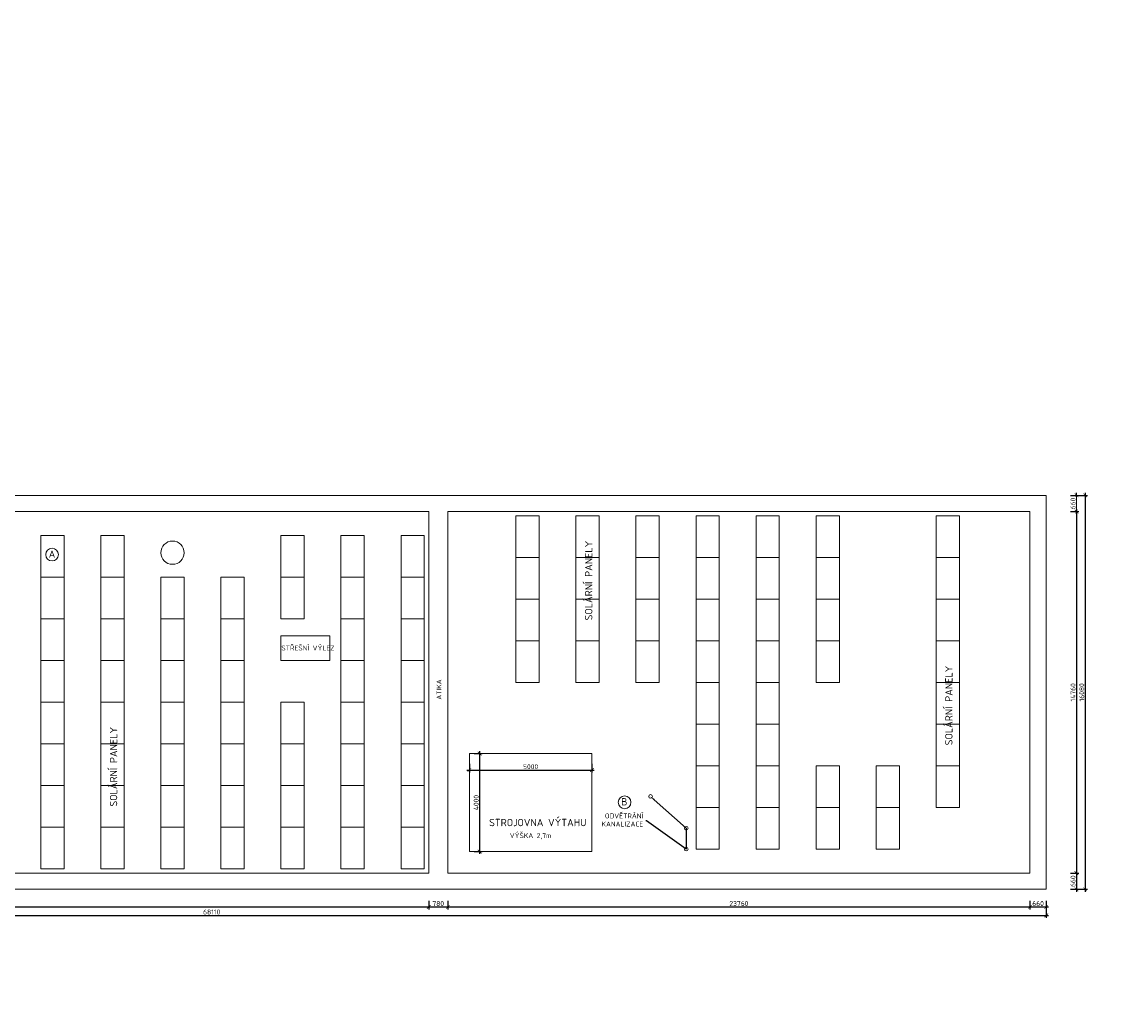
# Model space of a CAD drawing. Header units: metres. Extents: x -115250 to 1551995, y -140807 to 374743.
# Tile 43 of 205: x 68223 to 113272, y -74231 to -33740. Entities that reach past the tile are written whole.
import ezdxf
from ezdxf import colors
from ezdxf.entities.mleader import LeaderData, LeaderLine
from ezdxf.math import Vec2, Vec3

# ---------------------------------------------------------------- set-up
doc = ezdxf.new("R2010")
doc.units = ezdxf.units.M
doc.header["$LTSCALE"] = 100
doc.header["$PDMODE"] = 3
doc.header["$PDSIZE"] = 150
doc.layers.get('Defpoints').update_dxf_attribs({"lineweight": 9})
for name, color, linetype, lineweight in [('010-kota', 3, 'Continuous', 9), ('010-popis legenda', 3, 'Continuous', 9), ('010-popis vykres', 3, 'Continuous', 9), ('010-tenka', 10, 'Continuous', 15), ('030-PBR popis', 12, 'Continuous', 9)]:
    doc.layers.add(name, color=color, linetype=linetype, lineweight=lineweight)
doc.styles.add('ISOCPEUR', font='isocpeur.ttf')
doc.styles.get("Standard").update_dxf_attribs({"font": 'isocpeur.ttf'})
doc.dimstyles.new('TSUNAMI_100', dxfattribs={"dimscale": 100, "dimtxt": 2, "dimasz": 1.5, "dimexe": 1, "dimexo": 2, "dimgap": 0.4, "dimtad": 1, "dimdec": 0, "dimrnd": 5, "dimzin": 0, "dimtxsty": 'ISOCPEUR', "dimblk1": 'ARCHTICK', "dimblk2": 'ARCHTICK', "dimsah": 1, "dimcen": 0.09, "dimdle": 1, "dimclrd": 256, "dimclre": 256, "dimclrt": 256, "dimadec": 0, "dimazin": 0, "dimtfac": 1, "dimtdec": 0, "dimtix": 1, "dimtmove": 1, "dimatfit": 3, "dimfxlon": 1, "dimtfill": 1, "dimtolj": 1, "dimtzin": 0, "dimarcsym": 0})

# ---------------------------------------------------------------- blocks, each defined once
blk = doc.blocks.new('_ARCHTICK')
at = {"color": 0, "linetype": 'ByBlock', "const_width": 0.15}
blk.add_lwpolyline([(-0.5, -0.5), (0.5, 0.5)], dxfattribs=at)
blk = doc.blocks.new('*D855')
at = {"layer": '010-kota', "lineweight": -2, "transparency": 16777216}
for p, q in [((111004, -53062), (111354, -53062)), ((111254, -53822), (111254, -52962)), ((111004, -53722), (111354, -53722))]:
    blk.add_line(p, q, dxfattribs=at)
at = {"layer": 'Defpoints', "color": 0, "transparency": 16777216}
for p in [(110017, -53062), (109357, -53722)]:
    blk.add_point(p, dxfattribs=at)
at = {"layer": '010-kota', "lineweight": -2, "transparency": 16777216, "xscale": 150, "yscale": 150, "zscale": 150}
for p, rotation in [((111254, -53062), 90), ((111254, -53722), 270)]:
    blk.add_blockref('_ARCHTICK', p, dxfattribs=dict(at, rotation=rotation))
at = {"layer": '010-kota', "transparency": 16777216, "insert": (111114, -53392), "char_height": 200, "attachment_point": 5, "rotation": 90, "style": 'ISOCPEUR', "bg_fill": 3, "box_fill_scale": 1.1, "bg_fill_color": 256, "bg_fill_true_color": 13158600, "bg_fill_transparency": 0}
blk.add_mtext('\\A1;660', dxfattribs=at)
at = {"layer": 'Defpoints', "color": 0, "transparency": 16777216}
blk.add_point((111254, -53062), dxfattribs=at)
blk = doc.blocks.new('*D856')
at = {"layer": '010-kota', "lineweight": -2, "transparency": 16777216}
for p, q in [((111004, -53722), (111354, -53722)), ((111254, -53622), (111254, -68582)), ((111004, -68482), (111354, -68482))]:
    blk.add_line(p, q, dxfattribs=at)
at = {"layer": 'Defpoints', "color": 0, "transparency": 16777216}
for p in [(109357, -53722), (109357, -68482), (111254, -68482)]:
    blk.add_point(p, dxfattribs=at)
at = {"layer": '010-kota', "lineweight": -2, "transparency": 16777216, "xscale": 150, "yscale": 150, "zscale": 150}
for p, rotation in [((111254, -53722), 90), ((111254, -68482), 270)]:
    blk.add_blockref('_ARCHTICK', p, dxfattribs=dict(at, rotation=rotation))
at = {"layer": '010-kota', "transparency": 16777216, "insert": (111114, -61102), "char_height": 200, "attachment_point": 5, "rotation": 90, "style": 'ISOCPEUR', "bg_fill": 3, "box_fill_scale": 1.1, "bg_fill_color": 256, "bg_fill_true_color": 13158600, "bg_fill_transparency": 0}
blk.add_mtext('\\A1;14760', dxfattribs=at)
blk = doc.blocks.new('*D857')
at = {"layer": '010-kota', "lineweight": -2, "transparency": 16777216}
for p, q in [((111254, -68382), (111254, -69242)), ((111004, -68482), (111354, -68482)), ((111004, -69142), (111354, -69142))]:
    blk.add_line(p, q, dxfattribs=at)
at = {"layer": 'Defpoints', "color": 0, "transparency": 16777216}
for p in [(109357, -68482), (110017, -69142)]:
    blk.add_point(p, dxfattribs=at)
at = {"layer": '010-kota', "lineweight": -2, "transparency": 16777216, "xscale": 150, "yscale": 150, "zscale": 150}
for p, rotation in [((111254, -68482), 90), ((111254, -69142), 270)]:
    blk.add_blockref('_ARCHTICK', p, dxfattribs=dict(at, rotation=rotation))
at = {"layer": '010-kota', "transparency": 16777216, "insert": (111114, -68812), "char_height": 200, "attachment_point": 5, "rotation": 90, "style": 'ISOCPEUR', "bg_fill": 3, "box_fill_scale": 1.1, "bg_fill_color": 256, "bg_fill_true_color": 13158600, "bg_fill_transparency": 0}
blk.add_mtext('\\A1;660', dxfattribs=at)
at = {"layer": 'Defpoints', "color": 0, "transparency": 16777216}
blk.add_point((111254, -69142), dxfattribs=at)
blk = doc.blocks.new('*D858')
at = {"layer": '010-kota', "lineweight": -2, "transparency": 16777216}
for p, q in [((111360, -53062), (111710, -53062)), ((111610, -52962), (111610, -69242)), ((111360, -69142), (111710, -69142))]:
    blk.add_line(p, q, dxfattribs=at)
at = {"layer": 'Defpoints', "color": 0, "transparency": 16777216}
for p in [(110017, -53062), (110017, -69142), (111610, -69142)]:
    blk.add_point(p, dxfattribs=at)
at = {"layer": '010-kota', "lineweight": -2, "transparency": 16777216, "xscale": 150, "yscale": 150, "zscale": 150}
for p, rotation in [((111610, -53062), 90), ((111610, -69142), 270)]:
    blk.add_blockref('_ARCHTICK', p, dxfattribs=dict(at, rotation=rotation))
at = {"layer": '010-kota', "transparency": 16777216, "insert": (111470, -61102), "char_height": 200, "attachment_point": 5, "rotation": 90, "style": 'ISOCPEUR', "bg_fill": 3, "box_fill_scale": 1.1, "bg_fill_color": 256, "bg_fill_true_color": 13158600, "bg_fill_transparency": 0}
blk.add_mtext('\\A1;16080', dxfattribs=at)
blk = doc.blocks.new('*D860')
at = {"layer": '010-kota', "lineweight": -2, "transparency": 16777216}
for p, q in [((42567, -69614), (42567, -69964)), ((84817, -69614), (84817, -69964)), ((42467, -69864), (84917, -69864))]:
    blk.add_line(p, q, dxfattribs=at)
at = {"layer": 'Defpoints', "color": 0, "transparency": 16777216}
for p in [(42567, -68482), (84817, -68482), (84817, -69864)]:
    blk.add_point(p, dxfattribs=at)
at = {"layer": '010-kota', "lineweight": -2, "transparency": 16777216, "xscale": 150, "yscale": 150, "zscale": 150, "rotation": 180}
blk.add_blockref('_ARCHTICK', (42567, -69864), dxfattribs=at)
at = {"layer": '010-kota', "lineweight": -2, "transparency": 16777216, "xscale": 150, "yscale": 150, "zscale": 150}
blk.add_blockref('_ARCHTICK', (84817, -69864), dxfattribs=at)
at = {"layer": '010-kota', "transparency": 16777216, "insert": (63692, -69724), "char_height": 200, "attachment_point": 5, "style": 'ISOCPEUR', "bg_fill": 3, "box_fill_scale": 1.1, "bg_fill_color": 256, "bg_fill_true_color": 13158600, "bg_fill_transparency": 0}
blk.add_mtext('\\A1;42250', dxfattribs=at)
blk = doc.blocks.new('*D861')
at = {"layer": '010-kota', "lineweight": -2, "transparency": 16777216}
for p, q in [((84817, -69614), (84817, -69964)), ((85597, -69614), (85597, -69964)), ((84717, -69864), (85697, -69864))]:
    blk.add_line(p, q, dxfattribs=at)
at = {"layer": 'Defpoints', "color": 0, "transparency": 16777216}
for p in [(84817, -68482), (85597, -68482)]:
    blk.add_point(p, dxfattribs=at)
at = {"layer": '010-kota', "lineweight": -2, "transparency": 16777216, "xscale": 150, "yscale": 150, "zscale": 150, "rotation": 180}
blk.add_blockref('_ARCHTICK', (84817, -69864), dxfattribs=at)
at = {"layer": '010-kota', "lineweight": -2, "transparency": 16777216, "xscale": 150, "yscale": 150, "zscale": 150}
blk.add_blockref('_ARCHTICK', (85597, -69864), dxfattribs=at)
at = {"layer": '010-kota', "transparency": 16777216, "insert": (85207, -69724), "char_height": 200, "attachment_point": 5, "style": 'ISOCPEUR', "bg_fill": 3, "box_fill_scale": 1.1, "bg_fill_color": 256, "bg_fill_true_color": 13158600, "bg_fill_transparency": 0}
blk.add_mtext('\\A1;780', dxfattribs=at)
at = {"layer": 'Defpoints', "color": 0, "transparency": 16777216}
blk.add_point((85597, -69864), dxfattribs=at)
blk = doc.blocks.new('*D862')
at = {"layer": '010-kota', "lineweight": -2, "transparency": 16777216}
for p, q in [((85597, -69614), (85597, -69964)), ((109357, -69614), (109357, -69964)), ((85497, -69864), (109457, -69864))]:
    blk.add_line(p, q, dxfattribs=at)
at = {"layer": 'Defpoints', "color": 0, "transparency": 16777216}
for p in [(85597, -68482), (109357, -68482), (109357, -69864)]:
    blk.add_point(p, dxfattribs=at)
at = {"layer": '010-kota', "lineweight": -2, "transparency": 16777216, "xscale": 150, "yscale": 150, "zscale": 150, "rotation": 180}
blk.add_blockref('_ARCHTICK', (85597, -69864), dxfattribs=at)
at = {"layer": '010-kota', "lineweight": -2, "transparency": 16777216, "xscale": 150, "yscale": 150, "zscale": 150}
blk.add_blockref('_ARCHTICK', (109357, -69864), dxfattribs=at)
at = {"layer": '010-kota', "transparency": 16777216, "insert": (97477, -69724), "char_height": 200, "attachment_point": 5, "style": 'ISOCPEUR', "bg_fill": 3, "box_fill_scale": 1.1, "bg_fill_color": 256, "bg_fill_true_color": 13158600, "bg_fill_transparency": 0}
blk.add_mtext('\\A1;23760', dxfattribs=at)
blk = doc.blocks.new('*D863')
at = {"layer": '010-kota', "lineweight": -2, "transparency": 16777216}
for p, q in [((109357, -69614), (109357, -69964)), ((110017, -69614), (110017, -69964)), ((109257, -69864), (110117, -69864))]:
    blk.add_line(p, q, dxfattribs=at)
at = {"layer": 'Defpoints', "color": 0, "transparency": 16777216}
for p in [(109357, -68482), (110017, -69142)]:
    blk.add_point(p, dxfattribs=at)
at = {"layer": '010-kota', "lineweight": -2, "transparency": 16777216, "xscale": 150, "yscale": 150, "zscale": 150, "rotation": 180}
blk.add_blockref('_ARCHTICK', (109357, -69864), dxfattribs=at)
at = {"layer": '010-kota', "lineweight": -2, "transparency": 16777216, "xscale": 150, "yscale": 150, "zscale": 150}
blk.add_blockref('_ARCHTICK', (110017, -69864), dxfattribs=at)
at = {"layer": '010-kota', "transparency": 16777216, "insert": (109687, -69724), "char_height": 200, "attachment_point": 5, "style": 'ISOCPEUR', "bg_fill": 3, "box_fill_scale": 1.1, "bg_fill_color": 256, "bg_fill_true_color": 13158600, "bg_fill_transparency": 0}
blk.add_mtext('\\A1;660', dxfattribs=at)
at = {"layer": 'Defpoints', "color": 0, "transparency": 16777216}
blk.add_point((110017, -69864), dxfattribs=at)
blk = doc.blocks.new('*D864')
at = {"layer": '010-kota', "lineweight": -2, "transparency": 16777216}
for p, q in [((41807, -70211), (110117, -70211)), ((41907, -69961), (41907, -70311)), ((110017, -69961), (110017, -70311))]:
    blk.add_line(p, q, dxfattribs=at)
at = {"layer": 'Defpoints', "color": 0, "transparency": 16777216}
for p in [(41907, -69142), (110017, -69142), (110017, -70211)]:
    blk.add_point(p, dxfattribs=at)
at = {"layer": '010-kota', "lineweight": -2, "transparency": 16777216, "xscale": 150, "yscale": 150, "zscale": 150, "rotation": 180}
blk.add_blockref('_ARCHTICK', (41907, -70211), dxfattribs=at)
at = {"layer": '010-kota', "lineweight": -2, "transparency": 16777216, "xscale": 150, "yscale": 150, "zscale": 150}
blk.add_blockref('_ARCHTICK', (110017, -70211), dxfattribs=at)
at = {"layer": '010-kota', "transparency": 16777216, "insert": (75962, -70071), "char_height": 200, "attachment_point": 5, "style": 'ISOCPEUR', "bg_fill": 3, "box_fill_scale": 1.1, "bg_fill_color": 256, "bg_fill_true_color": 13158600, "bg_fill_transparency": 0}
blk.add_mtext('\\A1;68110', dxfattribs=at)
blk = doc.blocks.new('*D865')
at = {"layer": '010-popis vykres', "lineweight": -2, "transparency": 16777216}
for p, q in [((86377, -64276), (91577, -64276)), ((86477, -64026), (86477, -64376)), ((91477, -64026), (91477, -64376))]:
    blk.add_line(p, q, dxfattribs=at)
at = {"layer": 'Defpoints', "color": 0, "transparency": 16777216}
for p in [(86477, -63602), (91477, -63602), (91477, -64276)]:
    blk.add_point(p, dxfattribs=at)
at = {"layer": '010-popis vykres', "lineweight": -2, "transparency": 16777216, "xscale": 150, "yscale": 150, "zscale": 150, "rotation": 180}
blk.add_blockref('_ARCHTICK', (86477, -64276), dxfattribs=at)
at = {"layer": '010-popis vykres', "lineweight": -2, "transparency": 16777216, "xscale": 150, "yscale": 150, "zscale": 150}
blk.add_blockref('_ARCHTICK', (91477, -64276), dxfattribs=at)
at = {"layer": '010-popis vykres', "transparency": 16777216, "insert": (88977, -64136), "char_height": 200, "attachment_point": 5, "style": 'ISOCPEUR', "bg_fill": 3, "box_fill_scale": 1.1, "bg_fill_color": 256, "bg_fill_true_color": 13158600, "bg_fill_transparency": 0}
blk.add_mtext('\\A1;5000', dxfattribs=at)
blk = doc.blocks.new('*D866')
at = {"layer": '010-popis vykres', "lineweight": -2, "transparency": 16777216}
for p, q in [((86894, -63502), (86894, -67702)), ((86677, -63602), (86994, -63602)), ((86677, -67602), (86994, -67602))]:
    blk.add_line(p, q, dxfattribs=at)
at = {"layer": 'Defpoints', "color": 0, "transparency": 16777216}
for p in [(86477, -63602), (86477, -67602), (86894, -67602)]:
    blk.add_point(p, dxfattribs=at)
at = {"layer": '010-popis vykres', "lineweight": -2, "transparency": 16777216, "xscale": 150, "yscale": 150, "zscale": 150}
for p, rotation in [((86894, -63602), 90), ((86894, -67602), 270)]:
    blk.add_blockref('_ARCHTICK', p, dxfattribs=dict(at, rotation=rotation))
at = {"layer": '010-popis vykres', "transparency": 16777216, "insert": (86754, -65602), "char_height": 200, "attachment_point": 5, "rotation": 90, "style": 'ISOCPEUR', "bg_fill": 3, "box_fill_scale": 1.1, "bg_fill_color": 256, "bg_fill_true_color": 13158600, "bg_fill_transparency": 0}
blk.add_mtext('\\A1;4000', dxfattribs=at)

msp = doc.modelspace()

# ---------------------------------------------------------------- linework, layer by layer
at = {"layer": '010-popis legenda'}
for centre in [(69446.2, -55480.9), (92810.2, -65592.2)]:
    msp.add_circle(centre, 259.9, dxfattribs=at)
at = {"layer": '010-tenka'}
for p, q in [((84817, -53721.6), (84817, -68481.6)), ((85597, -53721.6), (85597, -68481.6))]:
    msp.add_line(p, q, dxfattribs=at)
for points in [[(41907, -53061.6), (110017, -53061.6), (110017, -69141.6), (41907, -69141.6)], [(88377, -53901.6), (89327, -53901.6), (89327, -55601.6), (88377, -55601.6)], [(90827, -53901.6), (91777, -53901.6), (91777, -55601.6), (90827, -55601.6)], [(93277, -53901.6), (94227, -53901.6), (94227, -55601.6), (93277, -55601.6)], [(95727, -53901.6), (96677, -53901.6), (96677, -55601.6), (95727, -55601.6)], [(98177, -53901.6), (99127, -53901.6), (99127, -55601.6), (98177, -55601.6)], [(100627, -53901.6), (101577, -53901.6), (101577, -55601.6), (100627, -55601.6)], [(105527, -53901.6), (106477, -53901.6), (106477, -55601.6), (105527, -55601.6)], [(68987, -54701.6), (69937, -54701.6), (69937, -56401.6), (68987, -56401.6)], [(71437, -54701.6), (72387, -54701.6), (72387, -56401.6), (71437, -56401.6)], [(78787, -54701.6), (79737, -54701.6), (79737, -56401.6), (78787, -56401.6)], [(81237, -54701.6), (82187, -54701.6), (82187, -56401.6), (81237, -56401.6)], [(83687, -54701.6), (84637, -54701.6), (84637, -56401.6), (83687, -56401.6)], [(88377, -55601.6), (89327, -55601.6), (89327, -57301.6), (88377, -57301.6)], [(90827, -55601.6), (91777, -55601.6), (91777, -57301.6), (90827, -57301.6)], [(93277, -55601.6), (94227, -55601.6), (94227, -57301.6), (93277, -57301.6)], [(95727, -55601.6), (96677, -55601.6), (96677, -57301.6), (95727, -57301.6)], [(98177, -55601.6), (99127, -55601.6), (99127, -57301.6), (98177, -57301.6)], [(100627, -55601.6), (101577, -55601.6), (101577, -57301.6), (100627, -57301.6)], [(105527, -55601.6), (106477, -55601.6), (106477, -57301.6), (105527, -57301.6)], [(68987, -56401.6), (69937, -56401.6), (69937, -58101.6), (68987, -58101.6)], [(71437, -56401.6), (72387, -56401.6), (72387, -58101.6), (71437, -58101.6)], [(73887, -56401.6), (74837, -56401.6), (74837, -58101.6), (73887, -58101.6)], [(76337, -56401.6), (77287, -56401.6), (77287, -58101.6), (76337, -58101.6)], [(78787, -56401.6), (79737, -56401.6), (79737, -58101.6), (78787, -58101.6)], [(81237, -56401.6), (82187, -56401.6), (82187, -58101.6), (81237, -58101.6)], [(83687, -56401.6), (84637, -56401.6), (84637, -58101.6), (83687, -58101.6)], [(88377, -57301.6), (89327, -57301.6), (89327, -59001.6), (88377, -59001.6)], [(90827, -57301.6), (91777, -57301.6), (91777, -59001.6), (90827, -59001.6)], [(93277, -57301.6), (94227, -57301.6), (94227, -59001.6), (93277, -59001.6)], [(95727, -57301.6), (96677, -57301.6), (96677, -59001.6), (95727, -59001.6)], [(98177, -57301.6), (99127, -57301.6), (99127, -59001.6), (98177, -59001.6)], [(100627, -57301.6), (101577, -57301.6), (101577, -59001.6), (100627, -59001.6)], [(105527, -57301.6), (106477, -57301.6), (106477, -59001.6), (105527, -59001.6)], [(68987, -58101.6), (69937, -58101.6), (69937, -59801.6), (68987, -59801.6)], [(71437, -58101.6), (72387, -58101.6), (72387, -59801.6), (71437, -59801.6)], [(73887, -58101.6), (74837, -58101.6), (74837, -59801.6), (73887, -59801.6)], [(76337, -58101.6), (77287, -58101.6), (77287, -59801.6), (76337, -59801.6)], [(81237, -58101.6), (82187, -58101.6), (82187, -59801.6), (81237, -59801.6)], [(83687, -58101.6), (84637, -58101.6), (84637, -59801.6), (83687, -59801.6)], [(78787, -58800.8), (80787, -58800.8), (80787, -59800.8), (78787, -59800.8)], [(88377, -59001.6), (89327, -59001.6), (89327, -60701.6), (88377, -60701.6)], [(90827, -59001.6), (91777, -59001.6), (91777, -60701.6), (90827, -60701.6)], [(93277, -59001.6), (94227, -59001.6), (94227, -60701.6), (93277, -60701.6)], [(95727, -59001.6), (96677, -59001.6), (96677, -60701.6), (95727, -60701.6)], [(98177, -59001.6), (99127, -59001.6), (99127, -60701.6), (98177, -60701.6)], [(100627, -59001.6), (101577, -59001.6), (101577, -60701.6), (100627, -60701.6)], [(105527, -59001.6), (106477, -59001.6), (106477, -60701.6), (105527, -60701.6)], [(68987, -59801.6), (69937, -59801.6), (69937, -61501.6), (68987, -61501.6)], [(71437, -59801.6), (72387, -59801.6), (72387, -61501.6), (71437, -61501.6)], [(73887, -59801.6), (74837, -59801.6), (74837, -61501.6), (73887, -61501.6)], [(76337, -59801.6), (77287, -59801.6), (77287, -61501.6), (76337, -61501.6)], [(81237, -59801.6), (82187, -59801.6), (82187, -61501.6), (81237, -61501.6)], [(83687, -59801.6), (84637, -59801.6), (84637, -61501.6), (83687, -61501.6)], [(95727, -60701.6), (96677, -60701.6), (96677, -62401.6), (95727, -62401.6)], [(98177, -60701.6), (99127, -60701.6), (99127, -62401.6), (98177, -62401.6)], [(105527, -60701.6), (106477, -60701.6), (106477, -62401.6), (105527, -62401.6)], [(68987, -61501.6), (69937, -61501.6), (69937, -63201.6), (68987, -63201.6)], [(71437, -61501.6), (72387, -61501.6), (72387, -63201.6), (71437, -63201.6)], [(73887, -61501.6), (74837, -61501.6), (74837, -63201.6), (73887, -63201.6)], [(76337, -61501.6), (77287, -61501.6), (77287, -63201.6), (76337, -63201.6)], [(78787, -61501.6), (79737, -61501.6), (79737, -63201.6), (78787, -63201.6)], [(81237, -61501.6), (82187, -61501.6), (82187, -63201.6), (81237, -63201.6)], [(83687, -61501.6), (84637, -61501.6), (84637, -63201.6), (83687, -63201.6)], [(95727, -62401.6), (96677, -62401.6), (96677, -64101.6), (95727, -64101.6)], [(98177, -62401.6), (99127, -62401.6), (99127, -64101.6), (98177, -64101.6)], [(105527, -62401.6), (106477, -62401.6), (106477, -64101.6), (105527, -64101.6)], [(68987, -63201.6), (69937, -63201.6), (69937, -64901.6), (68987, -64901.6)], [(71437, -63201.6), (72387, -63201.6), (72387, -64901.6), (71437, -64901.6)], [(73887, -63201.6), (74837, -63201.6), (74837, -64901.6), (73887, -64901.6)], [(76337, -63201.6), (77287, -63201.6), (77287, -64901.6), (76337, -64901.6)], [(78787, -63201.6), (79737, -63201.6), (79737, -64901.6), (78787, -64901.6)], [(81237, -63201.6), (82187, -63201.6), (82187, -64901.6), (81237, -64901.6)], [(83687, -63201.6), (84637, -63201.6), (84637, -64901.6), (83687, -64901.6)], [(86477, -67601.6), (86477, -63601.6), (91477, -63601.6), (91477, -67601.6)], [(95727, -64101.6), (96677, -64101.6), (96677, -65801.6), (95727, -65801.6)], [(98177, -64101.6), (99127, -64101.6), (99127, -65801.6), (98177, -65801.6)], [(100627, -64101.6), (101577, -64101.6), (101577, -65801.6), (100627, -65801.6)], [(103077, -64101.6), (104027, -64101.6), (104027, -65801.6), (103077, -65801.6)], [(105527, -64101.6), (106477, -64101.6), (106477, -65801.6), (105527, -65801.6)], [(68987, -64901.6), (69937, -64901.6), (69937, -66601.6), (68987, -66601.6)], [(71437, -64901.6), (72387, -64901.6), (72387, -66601.6), (71437, -66601.6)], [(73887, -64901.6), (74837, -64901.6), (74837, -66601.6), (73887, -66601.6)], [(76337, -64901.6), (77287, -64901.6), (77287, -66601.6), (76337, -66601.6)], [(78787, -64901.6), (79737, -64901.6), (79737, -66601.6), (78787, -66601.6)], [(81237, -64901.6), (82187, -64901.6), (82187, -66601.6), (81237, -66601.6)], [(83687, -64901.6), (84637, -64901.6), (84637, -66601.6), (83687, -66601.6)], [(95727, -65801.6), (96677, -65801.6), (96677, -67501.6), (95727, -67501.6)], [(98177, -65801.6), (99127, -65801.6), (99127, -67501.6), (98177, -67501.6)], [(100627, -65801.6), (101577, -65801.6), (101577, -67501.6), (100627, -67501.6)], [(103077, -65801.6), (104027, -65801.6), (104027, -67501.6), (103077, -67501.6)], [(68987, -66601.6), (69937, -66601.6), (69937, -68301.6), (68987, -68301.6)], [(71437, -66601.6), (72387, -66601.6), (72387, -68301.6), (71437, -68301.6)], [(73887, -66601.6), (74837, -66601.6), (74837, -68301.6), (73887, -68301.6)], [(76337, -66601.6), (77287, -66601.6), (77287, -68301.6), (76337, -68301.6)], [(78787, -66601.6), (79737, -66601.6), (79737, -68301.6), (78787, -68301.6)], [(81237, -66601.6), (82187, -66601.6), (82187, -68301.6), (81237, -68301.6)], [(83687, -66601.6), (84637, -66601.6), (84637, -68301.6), (83687, -68301.6)]]:
    msp.add_lwpolyline(points, close=True, dxfattribs=at)
for points in [[(84817, -68481.6), (42567, -68481.6), (42567, -53721.6), (84817, -53721.6)], [(85597, -53721.6), (109357, -53721.6), (109357, -68481.6), (85597, -68481.6)]]:
    msp.add_lwpolyline(points, dxfattribs=at)
for centre, radius in [((74362, -55401.6), 475), ((93870.8, -65354.1), 75), ((95327, -66651.6), 75), ((95327, -67501.6), 75)]:
    msp.add_circle(centre, radius, dxfattribs=at)

# ---------------------------------------------------------------- texts
at = {"layer": '010-popis legenda'}
for s, p in [('A', (69308.7, -55610.6)), ('B', (92672.8, -65721.9))]:
    msp.add_text(s, height=300, dxfattribs=at).set_placement(p)
at = {"layer": '010-popis vykres'}
for s, height, p in [('SOLÁRNÍ PANELY', 300, (91495.8, -58165.2)), ('SOLÁRNÍ PANELY', 300, (106195.8, -63265.2)), ('ATIKA', 200, (85338.3, -61403.1)), ('SOLÁRNÍ PANELY', 300, (72105.8, -65765.2))]:
    msp.add_text(s, height=height, rotation=90, dxfattribs=at).set_placement(p)
for s, height, p in [('STŘEŠNÍ VÝLEZ', 200, (78804.8, -59393)), ('STROJOVNA VÝTAHU', 300, (87281.3, -66567.6)), ('VÝŠKA 2,7m', 200, (88124.5, -67050.8))]:
    msp.add_text(s, height=height, dxfattribs=at).set_placement(p)
at = {"layer": '030-PBR popis', "color": 7, "linetype": 'ByBlock', "insert": (-51954.8, -33900), "char_height": 400, "attachment_point": 1, "line_spacing_factor": 1.8, "style": 'ISOCPEUR'}
msp.add_mtext_dynamic_manual_height_columns('{\\H2x;LEGENDA PO - PBŘ:}\\P\\pl4000;HRANICE POŽÁRNÍHO ÚSEKU\\PEPS SE SAMOČINNÝMI A TLAČÍTKOVÝMI HLÁSIČI VIZ. PROJEKT EPS\\PNOUZOVÉ OSVĚTLENÍ\\PPŘENOSNÉ HASICÍ PŘÍSTROJE (SPECIFIKACE DLE POŽÁRNÍ ZPRÁVY)\\PVNITŘNÍ POŽÁRNÍ HYDRANTOVÁ SKŘÍŇ (BÍLÁ; PHP, D 30 m, EPS)\\PVÝCHOD NA VOLNÉ PROSTRANSTVÍ\\PSMĚR ÚNIKU (DOPLNĚNÝ O POČET UNIKAJÍCÍCH OSOB) \\PAKUSTICKÉ POPLACHOVÉ ZAŘÍZENÍ\\POZNAČENÍ POŽÁRNÍHO ÚSEKU\\PNEJNIŽŠÍ POŽADOVANÁ POŽÁRNÍ ODOLNOST VODOROVNÉ KONSTRUKCE\\PNEJNIŽŠÍ POŽADOVANÁ POŽÁRNÍ ODOLNOST SVISLÉ KONSTRUKCE\\PNEJNIŽŠÍ POŽADOVANÁ POŽÁRNÍ ODOLNOST POŽÁRNÍHO UZÁVĚRU', width=26908.954, gutter_width=2000, heights=[0], dxfattribs=at)

# ---------------------------------------------------------------- leaders
at = {"layer": '010-popis vykres'}
ml = msp.add_multileader_mtext('Standard', dxfattribs=at)
ml.set_content('ODVĚTRÁNÍ\\PKANALIZACE', color=256, style='ISOCPEUR')
ml.set_leader_properties()
ml.build(insert=Vec2(0, 0))
ml.multileader.update_dxf_attribs({"text_left_attachment_type": 2, "text_right_attachment_type": 2, "dogleg_length": 0.3, "arrow_head_size": 200, "scale": 100})
ctx = ml.context
ctx.base_point, ctx.scale, ctx.char_height, ctx.arrow_head_size, ctx.landing_gap_size, ctx.plane_origin = Vec3(92012.1, -66353.8), 100, 200, 200, 100, Vec3(93870.8, -65354.1)
ctx.left_attachment, ctx.right_attachment, ctx.text_align_type = 2, 2, 2
notes = []
notes.append((ctx, [(0, (1, 1, 0), (93702.1, -66353.8), (-1, 0), 30, [(2, [(93870.8, -65354.1), (95327, -66651.6), (95327, -67501.6)], 0, [])])]))
ctx.mtext.insert, ctx.mtext.alignment, ctx.mtext.flow_direction = Vec3(93572.1, -66047.2), 3, 5
for ctx, leaders in notes:
    for number, flags, end, landing, length, lines in leaders:
        leader = LeaderData()
        leader.index, (leader.has_last_leader_line, leader.has_dogleg_vector, leader.attachment_direction) = number, flags
        leader.last_leader_point, leader.dogleg_vector, leader.dogleg_length = Vec3(end), Vec3(landing), length
        for number, points, colour, breaks in lines:
            line = LeaderLine()
            line.index, line.vertices, line.color, line.breaks = number, Vec3.list(points), colors.encode_raw_color(colour), breaks
            leader.lines.append(line)
        ctx.leaders.append(leader)

# ---------------------------------------------------------------- next in the draw order: dimensions: what is measured, and where the dimension line sits
at = {"layer": '010-kota'}
dim = msp.add_linear_dim(base=(111253.6, -53061.6), p1=(109357, -53721.6), p2=(110017, -53061.6), angle=90, dimstyle='TSUNAMI_100', dxfattribs=at)
dim.commit()
dim.dimension.update_dxf_attribs({"geometry": '*D855', "text_midpoint": (111113.6, -53391.6)})
dim = msp.add_linear_dim(base=(84817, -69864.2), p1=(42567, -68481.6), p2=(84817, -68481.6), dimstyle='TSUNAMI_100', dxfattribs=at)
dim.commit()
dim.dimension.update_dxf_attribs({"geometry": '*D860', "text_midpoint": (63692, -69724.2)})
at = {"layer": '010-popis vykres'}
dim = msp.add_linear_dim(base=(91477, -64275.5), p1=(86477, -63601.6), p2=(91477, -63601.6), dimstyle='TSUNAMI_100', dxfattribs=at)
dim.commit()
dim.dimension.update_dxf_attribs({"geometry": '*D865', "text_midpoint": (88977, -64135.5)})

# ---------------------------------------------------------------- next in the draw order: dimensions: what is measured, and where the dimension line sits
at = {"layer": '010-kota'}
dim = msp.add_linear_dim(base=(111253.6, -68481.6), p1=(109357, -53721.6), p2=(109357, -68481.6), angle=90, dimstyle='TSUNAMI_100', dxfattribs=at)
dim.commit()
dim.dimension.update_dxf_attribs({"geometry": '*D856', "text_midpoint": (111113.6, -61101.6)})
dim = msp.add_linear_dim(base=(85597, -69864.2), p1=(84817, -68481.6), p2=(85597, -68481.6), dimstyle='TSUNAMI_100', dxfattribs=at)
dim.commit()
dim.dimension.update_dxf_attribs({"geometry": '*D861', "text_midpoint": (85207, -69724.2)})
at = {"layer": '010-popis vykres'}
dim = msp.add_linear_dim(base=(86894, -67601.6), p1=(86477, -63601.6), p2=(86477, -67601.6), angle=90, dimstyle='TSUNAMI_100', dxfattribs=at)
dim.commit()
dim.dimension.update_dxf_attribs({"geometry": '*D866', "text_midpoint": (86754, -65601.6)})

# ---------------------------------------------------------------- next in the draw order: dimensions: what is measured, and where the dimension line sits
at = {"layer": '010-kota'}
dim = msp.add_linear_dim(base=(111253.6, -69141.6), p1=(109357, -68481.6), p2=(110017, -69141.6), angle=90, dimstyle='TSUNAMI_100', dxfattribs=at)
dim.commit()
dim.dimension.update_dxf_attribs({"geometry": '*D857', "text_midpoint": (111113.6, -68811.6)})

# ---------------------------------------------------------------- next in the draw order: dimensions: what is measured, and where the dimension line sits
dim = msp.add_linear_dim(base=(111610.2, -69141.6), p1=(110017, -53061.6), p2=(110017, -69141.6), angle=90, dimstyle='TSUNAMI_100', dxfattribs=at)
dim.commit()
dim.dimension.update_dxf_attribs({"geometry": '*D858', "text_midpoint": (111470.2, -61101.6)})
dim = msp.add_linear_dim(base=(109357, -69864.2), p1=(85597, -68481.6), p2=(109357, -68481.6), dimstyle='TSUNAMI_100', dxfattribs=at)
dim.commit()
dim.dimension.update_dxf_attribs({"geometry": '*D862', "text_midpoint": (97477, -69724.2)})

# ---------------------------------------------------------------- next in the draw order: dimensions: what is measured, and where the dimension line sits
dim = msp.add_linear_dim(base=(110017, -69864.2), p1=(109357, -68481.6), p2=(110017, -69141.6), dimstyle='TSUNAMI_100', dxfattribs=at)
dim.commit()
dim.dimension.update_dxf_attribs({"geometry": '*D863', "text_midpoint": (109687, -69724.2)})

# ---------------------------------------------------------------- next in the draw order: dimensions: what is measured, and where the dimension line sits
dim = msp.add_linear_dim(base=(110017, -70211.5), p1=(41907, -69141.6), p2=(110017, -69141.6), dimstyle='TSUNAMI_100', dxfattribs=at)
dim.commit()
dim.dimension.update_dxf_attribs({"geometry": '*D864', "text_midpoint": (75962, -70071.5)})

doc.saveas('drawing.dxf')
